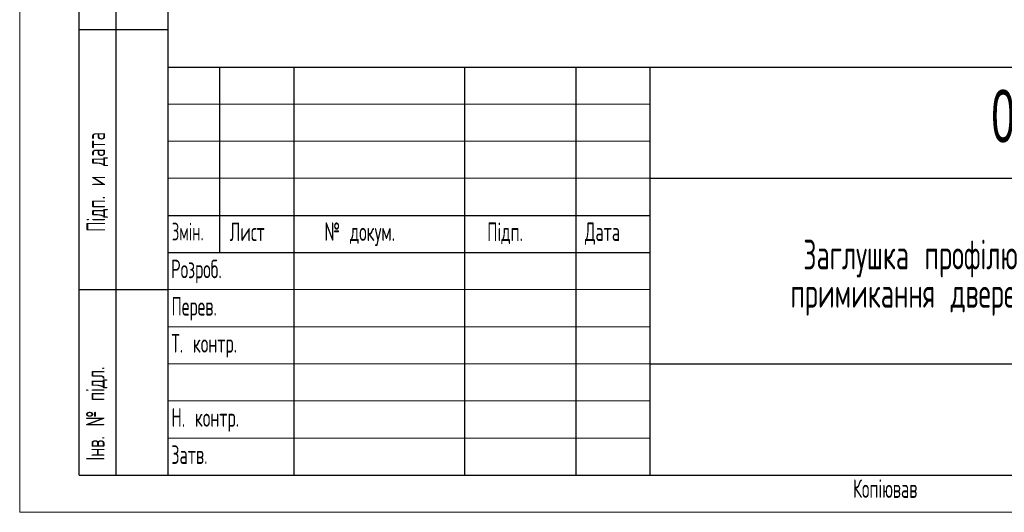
# Model space of a CAD drawing. Header units: millimetres. Extents: x 0 to 216, y 0 to 297.
# Tile 1 of 10: x 0 to 133, y 0 to 66. Entities that reach past the tile are written whole.
import ezdxf

# ---------------------------------------------------------------- set-up
doc = ezdxf.new("R2010")
doc.units = ezdxf.units.MM
doc.layers.add('ОСЕВЫЕ', color=7, linetype='Continuous')
doc.styles.add('SLDTEXTSTYLE0', font='TXT', dxfattribs={"width": 0.605})
doc.styles.add('SLDTEXTSTYLE1', font='TXT', dxfattribs={"width": 0.605, "bigfont": 'bigfont'})
doc.styles.add('SLDTEXTSTYLE2', font='TXT', dxfattribs={"width": 0.582204, "bigfont": 'bigfont'})

# ---------------------------------------------------------------- blocks, each defined once
blk = doc.blocks.new('SW_NOTE_0')
at = {"color": 0, "linetype": 'Continuous', "lineweight": 0, "char_height": 4, "attachment_point": 2, "style": 'SLDTEXTSTYLE1'}
for s, insert in [('Заглушка профілю', (23.44, 5.16)), ('примикання дверей', (23.59, 0))]:
    blk.add_mtext(s, dxfattribs=dict(at, insert=insert))

msp = doc.modelspace()

# ---------------------------------------------------------------- linework, layer by layer
at = {"color": 7, "linetype": 'Continuous', "lineweight": 25}
for p, q in [((20, 292), (20, 5)), ((20, 292), (20, 5)), ((8, 5), (8, 150)), ((13, 5), (13, 150)), ((20, 65), (8, 65)), ((20, 60), (205, 60)), ((20, 60), (20, 5)), ((27, 35), (27, 60)), ((37, 60), (37, 5)), ((60, 60), (60, 5)), ((75, 60), (75, 5)), ((85, 60), (85, 5)), ((85, 45), (205, 45)), ((20, 40), (85, 40)), ((20, 35), (85, 35)), ((8, 30), (20, 30)), ((85, 20), (205, 20)), ((8, 5), (20, 5)), ((20, 5), (205, 5))]:
    msp.add_line(p, q, dxfattribs=at)
at = {"color": 7, "linetype": 'Continuous', "lineweight": 18}
for p, q in [((20, 55), (85, 55)), ((20, 50), (85, 50)), ((20, 45), (85, 45)), ((20, 30), (85, 30)), ((20, 25), (85, 25)), ((20, 20), (85, 20)), ((20, 15), (85, 15)), ((20, 10), (85, 10))]:
    msp.add_line(p, q, dxfattribs=at)
at = {"layer": 'ОСЕВЫЕ', "lineweight": 18}
for p, q in [((0, 297), (0, 0)), ((0, 0), (210, 0))]:
    msp.add_line(p, q, dxfattribs=at)

# ---------------------------------------------------------------- block references
at = {"color": 7, "linetype": 'Continuous', "lineweight": 0}
msp.add_blockref('SW_NOTE_0', (96.717, 31.566), dxfattribs=at)

# ---------------------------------------------------------------- texts
at = {"color": 7, "linetype": 'Continuous', "lineweight": 0, "char_height": 2.5, "attachment_point": 1, "rotation": 90, "style": 'SLDTEXTSTYLE1'}
for s, insert in [('Підп. и дата', (9.026, 37.79)), ('Інв. № підл.', (8.944, 6.964))]:
    msp.add_mtext(s, dxfattribs=dict(at, insert=insert))
at = {"color": 7, "linetype": 'Continuous', "lineweight": 0}
for s, insert, char_height, attachment_point, style in [('04.06.0909', (145.247, 56.895), 7, 2, 'SLDTEXTSTYLE0'), ('Змін.', (20.517, 39.014), 2.3813, 1, 'SLDTEXTSTYLE2'), ('Лист', (28.328, 39.042), 2.5, 1, 'SLDTEXTSTYLE1'), ('№ докум.', (41.107, 39.06), 2.5, 1, 'SLDTEXTSTYLE1'), ('Підп.', (63.057, 39.04), 2.5, 1, 'SLDTEXTSTYLE1'), ('Дата', (76.241, 39.052), 2.5, 1, 'SLDTEXTSTYLE1'), ('Розроб.', (20.416, 34.032), 2.5, 1, 'SLDTEXTSTYLE1'), ('Перев.', (20.475, 29.008), 2.5, 1, 'SLDTEXTSTYLE1'), ('Т. контр.', (20.467, 24.016), 2.5, 1, 'SLDTEXTSTYLE1'), ('Н. контр.', (20.465, 14.022), 2.5, 1, 'SLDTEXTSTYLE1'), ('Затв.', (20.451, 9.015), 2.5, 1, 'SLDTEXTSTYLE1'), ('Копіював', (112.401, 4.442), 2.5, 1, 'SLDTEXTSTYLE1')]:
    msp.add_mtext(s, dxfattribs=dict(at, insert=insert, char_height=char_height, attachment_point=attachment_point, style=style))

doc.saveas('drawing.dxf')
